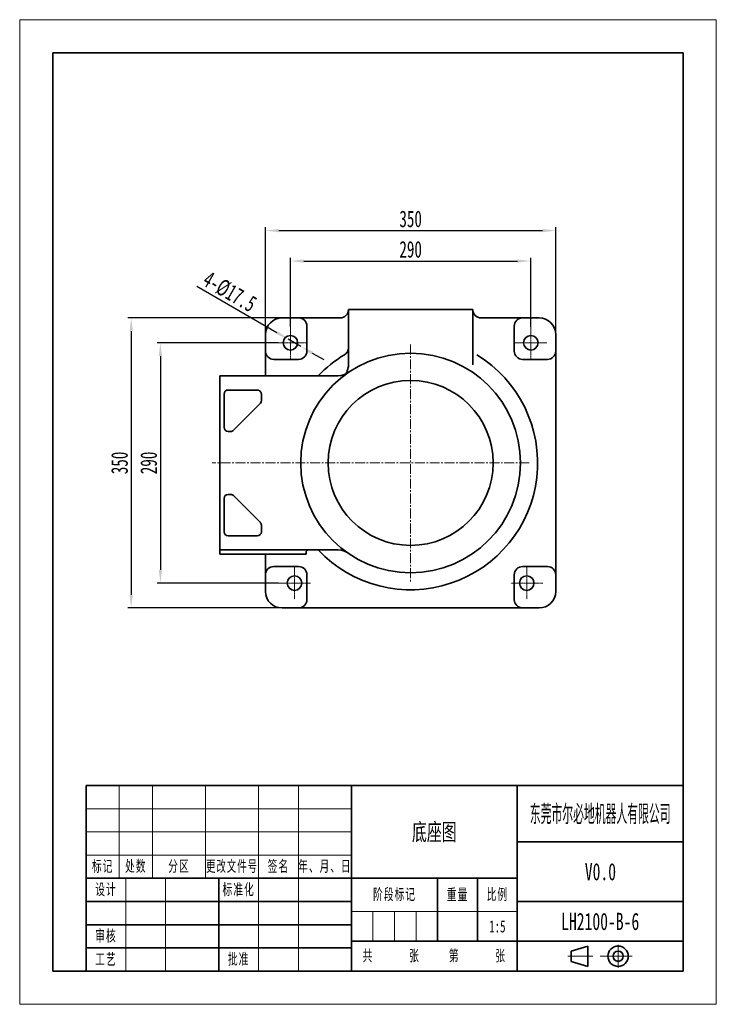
# Model space of a CAD drawing. Header units: millimetres. Extents: x 647 to 1487, y 50 to 1238.
import ezdxf
from ezdxf.enums import TextEntityAlignment as Align

# ---------------------------------------------------------------- set-up
doc = ezdxf.new("R2010")
doc.units = ezdxf.units.MM
doc.header["$PDSIZE"] = -5
doc.linetypes.add('CENTER', pattern=[0.6, 0.375, -0.075, 0.075, -0.075])
doc.linetypes.add('点画线', pattern=[18, 12, -2, 2, -2])
doc.layers.get('0').update_dxf_attribs({"lineweight": 35})
for name, color, linetype, lineweight in [('3中心线层', 1, 'CENTER', 18), ('中心线层', 1, '点画线', 18), ('尺寸线层', 7, 'Continuous', 18), ('粗实线层', 7, 'Continuous', 35), ('细实线层', 7, 'Continuous', 18)]:
    doc.layers.add(name, color=color, linetype=linetype, lineweight=lineweight)
doc.styles.add('标准', font='txt', dxfattribs={"width": 0.667})
doc.dimstyles.new('标准', dxfattribs={"dimtxt": 3.5, "dimasz": 4, "dimexe": 2, "dimexo": 0, "dimtad": 1, "dimdsep": 46, "dimtxsty": '标准', "dimblk": '_CAXARROW', "dimcen": 0, "dimdle": 6, "dimazin": 2, "dimtfac": 0.707107, "dimtmove": 0, "dimatfit": 3, "dimfxl": 1, "dimfrac": 2, "dimtolj": 1, "dimarcsym": 1})

# ---------------------------------------------------------------- blocks, each defined once
blk = doc.blocks.new('*X1')
at = {"layer": '粗实线层'}
for p, q in [((95, 138.5), (-95, 138.5)), ((-95, 138.5), (-95, -138.5)), ((95, -138.5), (95, 138.5)), ((-95, -138.5), (95, -138.5))]:
    blk.add_line(p, q, dxfattribs=at)
at = {"layer": '细实线层'}
for p, q in [((105, 148.5), (-105, 148.5)), ((-105, 148.5), (-105, -148.5)), ((105, -148.5), (105, 148.5)), ((-105, -148.5), (105, -148.5))]:
    blk.add_line(p, q, dxfattribs=at)
blk = doc.blocks.new('*X2')
for p, q in [((-33.77, 6.04), (-28.68, 7.57)), ((-33.77, 2.96), (-33.77, 6.04)), ((-28.68, 1.43), (-28.68, 7.57)), ((-33.77, 2.96), (-28.68, 1.43))]:
    blk.add_line(p, q)
for radius in [3.07, 1.54]:
    blk.add_circle((-19.6, 4.5), radius)
at = {"layer": '中心线层'}
for p, q in [((-19.6, 1.04), (-19.6, 7.96)), ((-27.21, 4.5), (-34.79, 4.5)), ((-16.53, 4.5), (-24.97, 4.5)), ((-23.82, 4.5), (-15.37, 4.5))]:
    blk.add_line(p, q, dxfattribs=at)
at = {"layer": '粗实线层'}
for p, q in [((0, 56), (-180, 56)), ((-180, 56), (-180, 0)), ((-100, 56), (-100, 0)), ((-50, 56), (-50, 0)), ((0, 0), (0, 56)), ((0, 39), (-50, 39)), ((-50, 28), (-180, 28)), ((-140, 28), (-140, 0)), ((-74, 28), (-74, 9)), ((-62, 28), (-62, 9)), ((-100, 21), (-180, 21)), ((0, 21), (-50, 21)), ((-100, 14), (-180, 14)), ((0, 9), (-100, 9)), ((-100, 7), (-180, 7)), ((0, 0), (-180, 0))]:
    blk.add_line(p, q, dxfattribs=at)
at = {"layer": '细实线层'}
for p, q in [((-170, 56), (-170, 28)), ((-160, 56), (-160, 28)), ((-144, 56), (-144, 28)), ((-128, 56), (-128, 0)), ((-116, 56), (-116, 0)), ((-100, 49), (-180, 49)), ((-100, 42), (-180, 42)), ((-100, 35), (-180, 35)), ((-168, 28), (-168, 0)), ((-156, 28), (-156, 0)), ((-50, 18), (-100, 18)), ((-93.5, 18), (-93.5, 9)), ((-87, 18), (-87, 9)), ((-80.5, 18), (-80.5, 9))]:
    blk.add_line(p, q, dxfattribs=at)
at = {"layer": '尺寸线层', "attachment_point": 5, "line_spacing_factor": 1.15057, "style": '标准'}
for s, insert, char_height, width in [('\\T1.1;标记', (-175, 31.5), 3.403, 18), ('\\T1.1;处数', (-165, 31.5), 3.403, 18), ('\\T1.1;分区', (-152, 31.5), 3.403, 30), ('\\T1.1;{\\W0.597914;更改文件号}', (-136, 31.5), 3.4028, 30), ('\\T1.1;签名', (-122, 31.5), 3.403, 22), ('\\T1.1;{\\W0.612634;年、月、日}', (-108, 31.5), 3.4028, 30), ('\\T1.1;设计', (-174, 24.5), 3.403, 22), ('\\T1.1;标准化', (-134, 24.5), 3.403, 22), ('\\T1.1;阶段标记', (-87, 23), 3.403, 50), ('\\T1.1;重量', (-68, 23), 3.403, 22), ('\\T1.1;比例', (-56, 23), 3.403, 22), ('\\T1.1;审核', (-174, 10.5), 3.403, 22), ('\\T1.1;共', (-95, 4.5), 3.403, 8), ('\\T1.1;张', (-81, 4.5), 3.403, 8), ('\\T1.1;第', (-69, 4.5), 3.403, 8), ('\\T1.1;张', (-55, 4.5), 3.403, 8), ('\\T1.1;工艺', (-174, 3.5), 3.403, 22), ('\\T1.1;批准', (-134, 3.5), 3.403, 22)]:
    blk.add_mtext(s, dxfattribs=dict(at, insert=insert, char_height=char_height, width=width))
at = {"layer": '尺寸线层', "style": '标准'}
for tag, height, width, p in [('标记C', 3.63, 0.664996, (-175, 52.5)), ('处数C', 3.63, 0.664996, (-165, 52.5)), ('分区C', 3.63, 0.667, (-152, 52.5)), ('更改文件号C', 3.63, 0.498314, (-136, 52.5)), ('更改签名C', 3.63, 0.447537, (-122, 52.5)), ('更改日期C', 3.63, 0.610278, (-108, 52.5)), ('单位名称', 5.19, 0.667, (-25, 47.5)), ('标记B', 3.63, 0.664996, (-175, 45.5)), ('处数B', 3.63, 0.664996, (-165, 45.5)), ('分区B', 3.63, 0.667, (-152, 45.5)), ('更改文件号B', 3.63, 0.498314, (-136, 45.5)), ('更改签名B', 3.63, 0.447537, (-122, 45.5)), ('更改日期B', 3.63, 0.610278, (-108, 45.5)), ('图纸名称', 5.19, 0.667, (-75, 42)), ('标记A', 3.63, 0.664996, (-175, 38.5)), ('处数A', 3.63, 0.664996, (-165, 38.5)), ('分区A', 3.63, 0.667, (-152, 38.5)), ('更改文件号A', 3.63, 0.498314, (-136, 38.5)), ('更改签名A', 3.63, 0.447537, (-122, 38.5)), ('更改日期A', 3.63, 0.610278, (-108, 38.5)), ('材料名称', 5.19, 0.667, (-24.93, 30)), ('设计', 3.63, 0.667, (-162, 24.5)), ('设计日期', 3.63, 0.667, (-148, 24.5)), ('标准化', 3.63, 0.667, (-122, 24.5)), ('标准化日期', 3.63, 0.554163, (-108, 24.5)), ('图纸编号', 5.19, 0.667, (-25, 15)), ('阶段标记S', 3.63, 0.223769, (-96.75, 13.5)), ('阶段标记A', 3.63, 0.223769, (-90.25, 13.5)), ('阶段标记B', 3.63, 0.223769, (-83.75, 13.5)), ('阶段标记C', 3.63, 0.223769, (-77.25, 13.5)), ('重量', 3.63, 0.667, (-68, 13.5)), ('图纸比例', 3.63, 0.510551, (-56, 13.5)), ('审核', 3.63, 0.667, (-162, 10.5)), ('审核日期', 3.63, 0.667, (-148, 10.5)), ('页数', 3.63, 0.667, (-88, 4.5)), ('页码', 3.63, 0.667, (-62, 4.5)), ('工艺', 3.63, 0.667, (-162, 3.5)), ('工艺日期', 3.63, 0.667, (-148, 3.5)), ('批准', 3.63, 0.667, (-122, 3.5)), ('批准日期', 3.63, 0.667, (-108, 3.5))]:
    blk.add_attdef(tag, text='', height=height, dxfattribs=dict(at, width=width)).set_placement(p, align=Align.MIDDLE_CENTER)
blk = doc.blocks.new('_CAXARROW')
blk.add_hatch(color=0).paths.add_polyline_path([(0, 0), (-1, 0.125), (-1, -0.125)], flags=0)
blk = doc.blocks.new('*D17')
at = {"layer": 'Defpoints', "color": 0, "transparency": 16777216}
for p in [(1263.2, 946.7), (973.2, 867.3), (1263.2, 867.3)]:
    blk.add_point(p, dxfattribs=at)
at = {"layer": '尺寸线层', "color": 0, "linetype": 'Continuous', "lineweight": -2, "transparency": 16777216}
for p, q in [((973.2, 867.3), (973.2, 950.7)), ((1263.2, 867.3), (1263.2, 950.7)), ((989.2, 946.7), (1247.2, 946.7))]:
    blk.add_line(p, q, dxfattribs=at)
at = {"layer": '尺寸线层', "color": 0, "lineweight": -2, "transparency": 16777216, "xscale": 16, "yscale": 16, "zscale": 16, "rotation": 180}
blk.add_blockref('_CAXARROW', (973.2, 946.7), dxfattribs=at)
at = {"layer": '尺寸线层', "color": 0, "lineweight": -2, "transparency": 16777216, "xscale": 16, "yscale": 16, "zscale": 16}
blk.add_blockref('_CAXARROW', (1263.2, 946.7), dxfattribs=at)
at = {"layer": '尺寸线层', "color": 0, "transparency": 16777216, "insert": (1118.2, 960.7), "char_height": 20, "attachment_point": 5, "style": '标准', "bg_fill": 3, "box_fill_scale": 1.1, "bg_fill_color": 256, "bg_fill_true_color": 13158600, "bg_fill_transparency": 0}
blk.add_mtext('\\A1;290', dxfattribs=at)
blk = doc.blocks.new('*D18')
at = {"layer": 'Defpoints', "color": 0, "transparency": 16777216}
for p in [(958.9, 848.1), (816.4, 558.1), (958.9, 558.1)]:
    blk.add_point(p, dxfattribs=at)
at = {"layer": '尺寸线层', "color": 0, "linetype": 'Continuous', "lineweight": -2, "transparency": 16777216}
for p, q in [((958.9, 848.1), (812.4, 848.1)), ((816.4, 832.1), (816.4, 574.1)), ((958.9, 558.1), (812.4, 558.1))]:
    blk.add_line(p, q, dxfattribs=at)
at = {"layer": '尺寸线层', "color": 0, "lineweight": -2, "transparency": 16777216, "xscale": 16, "yscale": 16, "zscale": 16}
for p, rotation in [((816.4, 848.1), 90), ((816.4, 558.1), 270)]:
    blk.add_blockref('_CAXARROW', p, dxfattribs=dict(at, rotation=rotation))
at = {"layer": '尺寸线层', "color": 0, "transparency": 16777216, "insert": (802.4, 703.1), "char_height": 20, "attachment_point": 5, "rotation": 90, "style": '标准', "bg_fill": 3, "box_fill_scale": 1.1, "bg_fill_color": 256, "bg_fill_true_color": 13158600, "bg_fill_transparency": 0}
blk.add_mtext('\\A1;290', dxfattribs=at)
blk = doc.blocks.new('*D19')
at = {"layer": 'Defpoints', "color": 0, "transparency": 16777216}
for p in [(970.6, 852.5), (985.7, 843.7)]:
    blk.add_point(p, dxfattribs=at)
at = {"layer": '尺寸线层', "color": 0, "linetype": 'Continuous', "lineweight": -2, "transparency": 16777216}
for p, q in [((860.3, 916.4), (956.7, 860.5)), ((985.7, 843.7), (970.6, 852.5)), ((999.6, 835.7), (1013.4, 827.7))]:
    blk.add_line(p, q, dxfattribs=at)
at = {"layer": '尺寸线层', "color": 0, "lineweight": -2, "transparency": 16777216, "xscale": 16, "yscale": 16, "zscale": 16}
for p, rotation in [((970.6, 852.5), 329.9051694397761), ((985.7, 843.7), 149.9051694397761)]:
    blk.add_blockref('_CAXARROW', p, dxfattribs=dict(at, rotation=rotation))
at = {"layer": '尺寸线层', "color": 0, "transparency": 16777216, "insert": (900, 909.6), "char_height": 20, "attachment_point": 5, "rotation": 329.9052, "style": '标准', "bg_fill": 3, "box_fill_scale": 1.1, "bg_fill_color": 256, "bg_fill_true_color": 13158600, "bg_fill_transparency": 0}
blk.add_mtext('\\A1;4-%%C17.5', dxfattribs=at)
blk = doc.blocks.new('*D20')
at = {"layer": 'Defpoints', "color": 0, "transparency": 16777216}
for p in [(1293.2, 983.4), (943.2, 858.1), (1293.2, 858.1)]:
    blk.add_point(p, dxfattribs=at)
at = {"layer": '尺寸线层', "color": 0, "linetype": 'Continuous', "lineweight": -2, "transparency": 16777216}
for p, q in [((943.2, 858.1), (943.2, 987.4)), ((1293.2, 858.1), (1293.2, 987.4)), ((959.2, 983.4), (1277.2, 983.4))]:
    blk.add_line(p, q, dxfattribs=at)
at = {"layer": '尺寸线层', "color": 0, "lineweight": -2, "transparency": 16777216, "xscale": 16, "yscale": 16, "zscale": 16, "rotation": 180}
blk.add_blockref('_CAXARROW', (943.2, 983.4), dxfattribs=at)
at = {"layer": '尺寸线层', "color": 0, "lineweight": -2, "transparency": 16777216, "xscale": 16, "yscale": 16, "zscale": 16}
blk.add_blockref('_CAXARROW', (1293.2, 983.4), dxfattribs=at)
at = {"layer": '尺寸线层', "color": 0, "transparency": 16777216, "insert": (1118.2, 997.4), "char_height": 20, "attachment_point": 5, "style": '标准', "bg_fill": 3, "box_fill_scale": 1.1, "bg_fill_color": 256, "bg_fill_true_color": 13158600, "bg_fill_transparency": 0}
blk.add_mtext('\\A1;350', dxfattribs=at)
blk = doc.blocks.new('*D21')
at = {"layer": 'Defpoints', "color": 0, "transparency": 16777216}
for p in [(963.2, 878.1), (781.2, 528.1), (963.2, 528.1)]:
    blk.add_point(p, dxfattribs=at)
at = {"layer": '尺寸线层', "color": 0, "linetype": 'Continuous', "lineweight": -2, "transparency": 16777216}
for p, q in [((963.2, 878.1), (777.2, 878.1)), ((781.2, 862.1), (781.2, 544.1)), ((963.2, 528.1), (777.2, 528.1))]:
    blk.add_line(p, q, dxfattribs=at)
at = {"layer": '尺寸线层', "color": 0, "lineweight": -2, "transparency": 16777216, "xscale": 16, "yscale": 16, "zscale": 16}
for p, rotation in [((781.2, 878.1), 90), ((781.2, 528.1), 270)]:
    blk.add_blockref('_CAXARROW', p, dxfattribs=dict(at, rotation=rotation))
at = {"layer": '尺寸线层', "color": 0, "transparency": 16777216, "insert": (767.2, 703.1), "char_height": 20, "attachment_point": 5, "rotation": 90, "style": '标准', "bg_fill": 3, "box_fill_scale": 1.1, "bg_fill_color": 256, "bg_fill_true_color": 13158600, "bg_fill_transparency": 0}
blk.add_mtext('\\A1;350', dxfattribs=at)

msp = doc.modelspace()

# ---------------------------------------------------------------- linework, layer by layer
at = {"color": 7, "linetype": 'Continuous'}
for p, q in [((1283.152, 828.09), (1253.152, 828.09)), ((992.152, 593.09), (992.152, 595.09)), ((1253.152, 578.09), (1283.152, 578.09)), ((993.152, 568.09), (993.152, 538.09)), ((1243.152, 538.09), (1243.152, 568.09)), ((963.152, 528.09), (1273.152, 528.09))]:
    msp.add_line(p, q, dxfattribs=at)
for points in [[(1030.795, 808.09), (1034.49, 808.434), (1038.552, 809.656), (1042.251, 811.697)], [(1042.251, 594.483), (1038.54, 596.529), (1034.46, 597.751), (1030.795, 598.09)]]:
    msp.add_lwpolyline(points, dxfattribs=at)
for centre, radius in [((1118.152, 703.09), 99.5), ((978.152, 558.09), 8.75), ((1258.152, 558.09), 8.75)]:
    msp.add_circle(centre, radius, dxfattribs=at)
for centre, radius, start, end in [((1253.152, 838.09), 10, 180, 270), ((1283.152, 838.09), 10, 270, 0), ((977.759, 840.84), 69.319, 335.656049, 336.078369), ((1027.671, 832.399), 25.215, 302.201369, 302.521404), ((1118.152, 703.09), 132.604, 124.376926, 125.120658), ((995.152, 595.09), 3, 90, 180), ((983.152, 568.09), 10, 0, 90), ((1253.152, 568.09), 10, 90, 180), ((1283.152, 568.09), 10, 0, 90), ((963.152, 548.09), 20, 180, 270), ((1273.152, 548.09), 20, 270, 0), ((983.152, 538.09), 10, 270, 0), ((1253.152, 538.09), 10, 180, 270)]:
    msp.add_arc(centre, radius, start, end, dxfattribs=at)
for points, knots in [([(1038.29, 833.678), (1039.023, 834.108), (1040.383, 835.158), (1041.945, 837.192), (1042.928, 839.551), (1043.152, 841.24), (1043.152, 842.08)], [0, 0, 0, 0, 660.73937667, 1317.93410402, 1972.1681491, 2624.67015414, 2624.67015414, 2624.67015414, 2624.67015414]), ([(1043.055, 819.52), (1043.07, 819.662), (1043.126, 820.252), (1043.152, 820.845), (1043.152, 821.294)], [0, 0, 0, 0, 330.92215879, 1370.00895181, 1370.00895181, 1370.00895181, 1370.00895181]), ([(1040.914, 812.266), (1040.774, 811.955), (1040.516, 811.388), (1040.24, 810.823), (1040.162, 810.55)], [0, 0, 0, 0, 722.00427505, 1324.28491538, 1324.28491538, 1324.28491538, 1324.28491538]), ([(1040.221, 810.57), (1040.35, 810.62), (1040.65, 810.779), (1040.938, 810.956), (1041.108, 811.062)], [0, 0, 0, 0, 538.91977882, 1319.38380704, 1319.38380704, 1319.38380704, 1319.38380704]), ([(1042.4, 816.189), (1042.228, 815.577), (1041.845, 814.407), (1041.364, 813.275), (1041.123, 812.732)], [0, 0, 0, 0, 692.03341601, 1339.45217624, 1339.45217624, 1339.45217624, 1339.45217624]), ([(1041.227, 811.138), (1041.278, 811.17), (1041.492, 811.307), (1041.704, 811.446), (1041.865, 811.552)], [0, 0, 0, 0, 318.13922445, 1319.88541609, 1319.88541609, 1319.88541609, 1319.88541609]), ([(1042.4, 816.189), (1042.473, 816.447), (1042.762, 817.542), (1042.963, 818.661), (1043.055, 819.52)], [0, 0, 0, 0, 320.7965646, 1353.8016033, 1353.8016033, 1353.8016033, 1353.8016033])]:
    msp.add_open_spline(points, degree=3, knots=knots, dxfattribs=at)
msp.add_open_spline([(1040.162, 810.55), (1040.182, 810.556), (1040.201, 810.563), (1040.221, 810.57)], degree=3, dxfattribs=at)
at = {"layer": '3中心线层'}
for p, q in [((1282.402, 848.09), (1243.902, 848.09)), ((978.152, 577.34), (978.152, 538.84)), ((1258.152, 577.34), (1258.152, 538.84)), ((1277.402, 558.09), (1238.902, 558.09))]:
    msp.add_line(p, q, dxfattribs=at)
at = {"layer": '中心线层'}
msp.add_line((1118.152, 846.09), (1118.152, 560.09), dxfattribs=at)

# ---------------------------------------------------------------- block references
at = {"layer": '粗实线层', "xscale": 4, "yscale": 4, "zscale": 4}
msp.add_blockref('*X1', (1066.762, 643.893), dxfattribs=at)
at = {"layer": '粗实线层'}
ref = msp.add_blockref('*X2', (1446.762, 89.893), dxfattribs=dict(at, xscale=4, yscale=4, zscale=4))
ref.add_attrib('单位名称', '东莞市尔必地机器人有限公司', dxfattribs={"layer": '尺寸线层', "height": 20.76237, "style": '标准', "width": 0.483671}).set_placement((1346.762, 279.893), align=Align.MIDDLE_CENTER)
ref.add_attrib('图纸名称', '底座图', dxfattribs={"layer": '尺寸线层', "height": 20.7624, "style": '标准', "width": 0.667}).set_placement((1146.762, 257.893), align=Align.MIDDLE_CENTER)
ref.add_attrib('图纸编号', 'LH2100-B-6', dxfattribs={"layer": '尺寸线层', "height": 20.7624, "style": '标准', "width": 0.667}).set_placement((1346.762, 149.893), align=Align.MIDDLE_CENTER)
ref.add_attrib('材料名称', 'V0.0', dxfattribs={"layer": '尺寸线层', "height": 20.7624, "style": '标准', "width": 0.667}).set_placement((1347.022, 209.893), align=Align.MIDDLE_CENTER)
ref.add_attrib('图纸比例', '1:5', dxfattribs={"layer": '尺寸线层', "height": 14.5337, "style": '标准', "width": 0.667}).set_placement((1222.762, 143.893), align=Align.MIDDLE_CENTER)

# ---------------------------------------------------------------- next in the draw order: dimensions: what is measured, and where the dimension line sits
at = {"layer": '尺寸线层', "color": 7}
dim = msp.add_linear_dim(base=(1263.152, 946.726), p1=(973.152, 867.34), p2=(1263.152, 867.34), dimstyle='标准', override={"dimtxt": 20, "dimasz": 16, "dimexe": 3.998, "dimgap": 3.998, "dimsah": 1, "dimtfill": 1, "dimtzin": 8}, dxfattribs=at)
dim.commit()
dim.dimension.update_dxf_attribs({"geometry": '*D17', "text_midpoint": (1118.152, 946.726), "dimtype": 160})
dim = msp.add_linear_dim(base=(816.419, 558.09), p1=(958.902, 848.09), p2=(958.902, 558.09), angle=270, dimstyle='标准', override={"dimtxt": 20, "dimasz": 16, "dimexe": 3.998, "dimgap": 3.998, "dimsah": 1, "dimtfill": 1, "dimtzin": 8}, dxfattribs=at)
dim.commit()
dim.dimension.update_dxf_attribs({"geometry": '*D18', "text_midpoint": (816.419, 703.09), "dimtype": 160})

# ---------------------------------------------------------------- next in the draw order: linework, layer by layer
at = {"color": 7, "linetype": 'Continuous'}
for p, q in [((1030.795, 808.09), (888.152, 808.09)), ((888.152, 593.09), (888.152, 808.09)), ((893.152, 786.09), (893.152, 746.09)), ((933.152, 791.09), (898.152, 791.09)), ((938.152, 778.161), (938.152, 786.09)), ((904.616, 742.554), (936.687, 774.626)), ((898.152, 741.09), (901.081, 741.09)), ((893.152, 660.09), (893.152, 620.09)), ((901.081, 665.09), (898.152, 665.09)), ((936.687, 631.554), (904.616, 663.626)), ((938.152, 620.09), (938.152, 628.019)), ((898.152, 615.09), (933.152, 615.09)), ((1030.795, 598.09), (888.152, 598.09)), ((888.152, 593.09), (992.152, 593.09)), ((943.152, 548.09), (943.152, 593.09)), ((953.152, 578.09), (983.152, 578.09))]:
    msp.add_line(p, q, dxfattribs=at)
for centre, radius, start, end in [((898.152, 786.09), 5, 90, 180), ((933.152, 786.09), 5, 0, 90.000047), ((933.152, 778.161), 5, 315, 0), ((898.152, 746.09), 5, 180, 270), ((901.081, 746.09), 5, 270, 315), ((898.152, 660.09), 5, 90, 180), ((901.081, 660.09), 5, 45, 90), ((933.152, 628.019), 5, 0, 45), ((898.152, 620.09), 5, 180, 270), ((933.152, 620.09), 5, 270, 0), ((953.152, 568.09), 10, 90, 180)]:
    msp.add_arc(centre, radius, start, end, dxfattribs=at)
at = {"layer": '3中心线层'}
msp.add_line((997.402, 558.09), (958.902, 558.09), dxfattribs=at)
at = {"layer": '中心线层'}
msp.add_line((1261.152, 703.09), (878.713, 703.09), dxfattribs=at)

# ---------------------------------------------------------------- next in the draw order: dimensions: what is measured, and where the dimension line sits
at = {"layer": '尺寸线层', "color": 7}
dim = msp.add_diameter_dim_2p(p1=(985.722, 843.702), p2=(970.581, 852.478), text='4-%%C17.5', dimstyle='标准', override={"dimtxt": 20, "dimasz": 16, "dimgap": 3.998, "dimpost": '%%C<>', "dimsah": 1, "dimtfill": 1}, dxfattribs=at)
dim.commit()
dim.dimension.update_dxf_attribs({"geometry": '*D19', "text_midpoint": (892.933, 897.48), "dimtype": 163})

# ---------------------------------------------------------------- next in the draw order: linework, layer by layer
at = {"color": 7, "linetype": 'Continuous'}
msp.add_line((983.152, 828.09), (953.152, 828.09), dxfattribs=at)
msp.add_circle((1118.152, 703.09), 132.5, dxfattribs=at)
for centre, radius, start, end in [((953.152, 838.09), 10, 180, 270), ((983.152, 838.09), 10, 270, 0), ((1118.152, 703.09), 153.073, 223.310268, 58.551852), ((1118.152, 703.09), 153.073, 121.448148, 136.689732)]:
    msp.add_arc(centre, radius, start, end, dxfattribs=at)
at = {"layer": '3中心线层'}
msp.add_line((992.402, 848.09), (953.902, 848.09), dxfattribs=at)

# ---------------------------------------------------------------- next in the draw order: dimensions: what is measured, and where the dimension line sits
at = {"layer": '尺寸线层', "color": 7}
dim = msp.add_linear_dim(base=(1293.152, 983.394), p1=(943.152, 858.09), p2=(1293.152, 858.09), dimstyle='标准', override={"dimtxt": 20, "dimasz": 16, "dimexe": 3.998, "dimgap": 3.998, "dimsah": 1, "dimtfill": 1, "dimtzin": 8}, dxfattribs=at)
dim.commit()
dim.dimension.update_dxf_attribs({"geometry": '*D20', "text_midpoint": (1118.152, 983.394), "dimtype": 160})

# ---------------------------------------------------------------- next in the draw order: linework, layer by layer
at = {"color": 7, "linetype": 'Continuous'}
for p, q in [((1043.152, 888.09), (1043.152, 821.294)), ((1043.152, 888.09), (1193.152, 888.09)), ((1193.152, 821.294), (1193.152, 888.09)), ((963.152, 878.09), (1033.152, 878.09)), ((993.152, 868.09), (993.152, 838.09)), ((1203.152, 878.09), (1273.152, 878.09)), ((1243.152, 838.09), (1243.152, 868.09)), ((943.152, 808.085), (943.152, 858.09)), ((1293.152, 548.09), (1293.152, 858.09))]:
    msp.add_line(p, q, dxfattribs=at)
for centre in [(973.152, 848.09), (1263.152, 848.09)]:
    msp.add_circle(centre, 8.75, dxfattribs=at)
for centre, radius, start, end in [((1033.152, 888.09), 10, 270, 360), ((1203.152, 888.09), 10, 180, 270), ((963.152, 858.09), 20, 90, 180), ((983.152, 868.09), 10, 0, 90), ((1253.152, 868.09), 10, 90, 180), ((1273.152, 858.09), 20, 0, 90)]:
    msp.add_arc(centre, radius, start, end, dxfattribs=at)
at = {"layer": '3中心线层'}
for p, q in [((973.152, 867.34), (973.152, 828.84)), ((1263.152, 867.34), (1263.152, 828.84))]:
    msp.add_line(p, q, dxfattribs=at)

# ---------------------------------------------------------------- next in the draw order: dimensions: what is measured, and where the dimension line sits
at = {"layer": '尺寸线层', "color": 7}
dim = msp.add_linear_dim(base=(781.196, 528.09), p1=(963.152, 878.09), p2=(963.152, 528.09), angle=270, dimstyle='标准', override={"dimtxt": 20, "dimasz": 16, "dimexe": 3.998, "dimgap": 3.998, "dimsah": 1, "dimtfill": 1, "dimtzin": 8}, dxfattribs=at)
dim.commit()
dim.dimension.update_dxf_attribs({"geometry": '*D21', "text_midpoint": (781.196, 703.09), "dimtype": 160})

doc.saveas('drawing.dxf')
